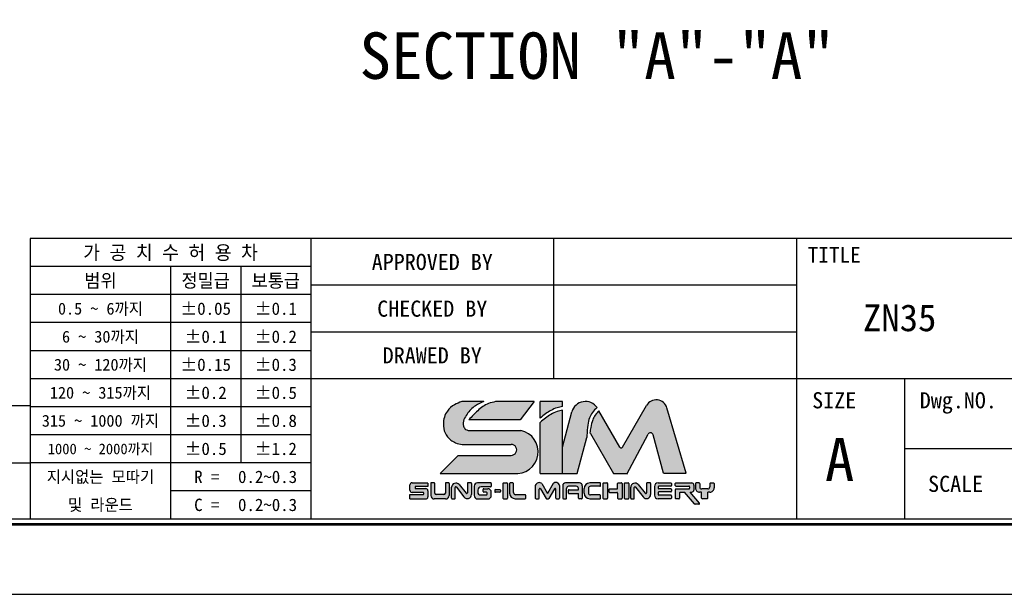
# Model space of a CAD drawing. Header units: millimetres. Extents: x -135 to 5648, y -387 to 3949.
# Tile 2 of 4: x -34 to 24, y -15 to 19. Entities that reach past the tile are written whole.
import ezdxf
from ezdxf.enums import TextEntityAlignment as Align

# ---------------------------------------------------------------- set-up
doc = ezdxf.new("R2010")
doc.units = ezdxf.units.MM
doc.layers.get('0').update_dxf_attribs({"linetype": 'CONTINUOUS'})
doc.layers.add('5', color=7, linetype='CONTINUOUS')
doc.layers.add('7', color=7, linetype='CONTINUOUS')

# ---------------------------------------------------------------- blocks, each defined once
blk = doc.blocks.new('란표제')
h = blk.add_hatch(color=150)
h.dxf.hatch_style = 1
edge = h.paths.add_edge_path()
edge.add_spline(control_points=[(207.254885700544, 16.33602195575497), (207.4122922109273, 16.47608683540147), (207.7174809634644, 16.74765264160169), (208.2523540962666, 17.06731062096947), (208.7774405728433, 17.32249890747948), (209.1543874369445, 17.38665720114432), (209.319017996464, 17.41467816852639)], knot_values=[0, 0, 0, 0, 0.6304310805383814, 1.222315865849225, 1.865724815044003, 2.364625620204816, 2.364625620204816, 2.364625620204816, 2.364625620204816], degree=3, periodic=0)
edge.add_line((209.319017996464, 17.41467816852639), (209.319017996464, 17.8749359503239))
edge.add_line((209.319017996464, 17.8749359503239), (207.254885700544, 17.8749359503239))
edge.add_line((207.254885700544, 17.8749359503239), (207.254885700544, 16.33602195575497))
edge = h.paths.add_edge_path()
edge.add_spline(control_points=[(209.319017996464, 17.09505608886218), (209.1507810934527, 17.05636180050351), (208.7718837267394, 16.96921585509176), (208.2430076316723, 16.7021166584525), (207.7228945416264, 16.35351243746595), (207.413543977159, 16.08416408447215), (207.254885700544, 15.9460219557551)], knot_values=[0, 0, 0, 0, 0.5164407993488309, 1.163110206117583, 1.761888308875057, 2.392319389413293, 2.392319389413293, 2.392319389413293, 2.392319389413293], degree=3, periodic=0)
edge.add_line((207.254885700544, 15.9460219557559), (207.254885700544, 11.2074160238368))
edge.add_line((207.254885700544, 11.2074160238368), (209.319017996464, 11.2074160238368))
edge.add_line((209.319017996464, 11.2074160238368), (209.319017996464, 17.09505608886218))
edge = h.paths.add_edge_path()
edge.add_line((205.4485281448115, 15.20675719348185), (200.5646388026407, 15.20675719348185))
edge.add_spline(control_points=[(200.5646388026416, 15.20675719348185), (200.4849448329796, 15.2311278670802), (200.2902893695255, 15.29065413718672), (200.0764048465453, 15.67955931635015), (200.1444277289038, 16.22277553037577), (200.5626230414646, 16.86702953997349), (201.1445093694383, 17.51252125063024), (201.753622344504, 17.7642963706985), (202.0212897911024, 17.8749359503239)], knot_values=[0, 0, 0, 0, 0.2433595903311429, 0.5944147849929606, 1.213183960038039, 1.789398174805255, 2.88702788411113, 3.747486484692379, 3.747486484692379, 3.747486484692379, 3.747486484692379], degree=3, periodic=0)
edge.add_line((202.021289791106, 17.87493595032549), (199.975920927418, 17.87493595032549))
edge.add_spline(control_points=[(199.975920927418, 17.87493595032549), (199.7520550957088, 17.7906646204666), (199.2509278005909, 17.60202188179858), (198.4944564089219, 16.96557093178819), (198.1991549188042, 15.94031959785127), (198.3773366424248, 14.94330619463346), (198.8409946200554, 14.33840604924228), (199.2605940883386, 14.13379854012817), (199.4124566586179, 14.059746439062)], knot_values=[0, 0, 0, 0, 0.550739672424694, 1.232839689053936, 2.19963066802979, 2.850121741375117, 3.513003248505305, 3.888995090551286, 3.888995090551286, 3.888995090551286, 3.888995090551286], degree=3, periodic=0)
edge.add_arc((200.0158996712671, 15.21120487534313), 1.299999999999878, 242.3423855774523, 270.0000000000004)
edge.add_line((200.0158996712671, 13.91120487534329), (204.5640160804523, 13.91120487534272))
edge.add_arc((204.5640160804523, 13.39961279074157), 0.5115920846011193, 270.18688939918, 90, ccw=False)
edge.add_line((204.565684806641, 12.88802342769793), (199.6526393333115, 12.88802342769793))
edge.add_line((199.6526393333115, 12.88802342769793), (197.9720319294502, 11.2074160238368))
edge.add_line((197.9720319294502, 11.2074160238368), (204.7937810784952, 11.2074160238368))
edge.add_arc((205.0304162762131, 13.2219417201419), 2.028376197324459, 263.3004820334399, 78.10426637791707)
edge = h.paths.add_edge_path(flags=17)
edge.add_spline(control_points=[(203.124493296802, 17.8749359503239), (202.8996633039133, 17.82721986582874), (202.2807588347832, 17.69586862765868), (201.4378743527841, 17.06335641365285), (200.9055243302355, 16.48007066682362), (200.6418784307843, 16.19119889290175)], knot_values=[0, 0, 0, 0, 0.6846043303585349, 1.884555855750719, 3.061918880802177, 3.061918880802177, 3.061918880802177, 3.061918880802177], degree=3, periodic=0)
edge.add_line((200.6418784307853, 16.19119889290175), (205.4077128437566, 16.19119889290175))
edge.add_line((205.4077128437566, 16.19119889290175), (206.7038211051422, 17.8749359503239))
edge.add_line((206.7038211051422, 17.8749359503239), (203.124493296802, 17.8749359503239))
h = blk.add_hatch(color=8)
h.dxf.hatch_style = 1
edge = h.paths.add_edge_path()
edge.add_spline(control_points=[(211.586712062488, 14.73767623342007), (211.5979655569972, 15.05995682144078), (211.6173841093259, 15.61607052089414), (211.7789107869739, 16.3460245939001), (212.0883945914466, 16.90037927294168), (212.3712800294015, 17.17334599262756), (212.5211611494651, 17.31797188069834)], knot_values=[0, 0, 0, 0, 0.7435831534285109, 1.283095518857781, 1.707763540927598, 2.186317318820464, 2.186317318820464, 2.186317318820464, 2.186317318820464], degree=3, periodic=0)
edge.add_arc((211.4478182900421, 16.58453128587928), 1.300000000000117, 34.34572044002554, 164.9999999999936)
edge.add_line((210.1921147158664, 16.92099604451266), (209.319017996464, 13.66255472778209))
edge.add_line((209.319017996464, 13.66255472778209), (209.319017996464, 11.2074160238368))
edge.add_line((209.319017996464, 11.2074160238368), (210.6863499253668, 11.2074160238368))
edge.add_line((210.6863499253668, 11.2074160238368), (211.5798839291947, 14.54213032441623))
edge.add_spline(control_points=[(211.5798839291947, 14.5421303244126), (211.5821599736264, 14.60731229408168), (211.5844360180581, 14.67249426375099), (211.586712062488, 14.73767623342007)], knot_values=[2.186317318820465, 2.186317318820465, 2.186317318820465, 2.186317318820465, 2.336708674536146, 2.336708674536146, 2.336708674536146, 2.336708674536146], degree=3, periodic=0)
edge = h.paths.add_edge_path()
edge.add_arc((217.4733307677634, 14.73094655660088), 0.2599999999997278, 14.999999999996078, 152.0936797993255, ccw=False)
edge.add_line((217.7244714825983, 14.79823950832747), (218.681274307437, 11.22740275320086))
edge.add_line((218.681274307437, 11.22740275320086), (220.7932630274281, 11.22740275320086))
edge.add_line((220.7932630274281, 11.22740275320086), (218.9990320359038, 17.29391512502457))
edge.add_arc((218.0017364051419, 16.99895508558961), 1.040000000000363, 16.47610349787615, 150.0000000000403)
edge.add_line((217.101069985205, 17.51895508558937), (214.8678378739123, 13.65088360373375))
edge.add_arc((214.7552545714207, 13.71588360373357), 0.1299999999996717, 210.0000000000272, 330.0000000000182, ccw=False)
edge.add_line((214.642671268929, 13.65088360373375), (212.6921295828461, 17.02932090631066))
edge.add_spline(control_points=[(212.6921295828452, 17.02932090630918), (212.5742457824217, 16.89979221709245), (212.3414632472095, 16.64401477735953), (212.065290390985, 16.12183659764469), (211.9274507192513, 15.54940397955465), (211.8798952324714, 15.13850761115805), (211.8598466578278, 14.96528077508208)], knot_values=[0, 0, 0, 0, 0.523800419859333, 1.034337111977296, 1.752334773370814, 2.275651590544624, 2.275651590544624, 2.275651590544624, 2.275651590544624], degree=3, periodic=0)
edge.add_arc((211.7973139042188, 14.85130860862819), 0.1300000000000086, 30.0000000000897, 61.24788174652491, ccw=False)
edge.add_line((211.9098972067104, 14.91630860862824), (214.0576988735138, 11.19620699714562))
edge.add_line((214.0576988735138, 11.19620699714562), (215.3070704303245, 11.1962069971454))
edge.add_line((215.3070704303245, 11.1962069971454), (217.243565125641, 14.85263365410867))
h = blk.add_hatch(color=150)
h.dxf.hatch_style = 1
h.paths.add_polyline_path([(196.8398843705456, 9.607704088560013, 0.414213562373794), (196.644884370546, 9.80270408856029), (195.7199446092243, 9.80270408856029, -0.4142135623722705), (195.6549446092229, 9.867704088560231), (195.654944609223, 9.948566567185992, -0.4142135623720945), (195.7199446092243, 10.0135665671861), (196.8398843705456, 10.0135665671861), (196.8398843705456, 10.3463613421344), (195.3763517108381, 10.34636134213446, 0.4142135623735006), (195.1813517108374, 10.15136134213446), (195.1813517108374, 9.651637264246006, 0.4142135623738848), (195.3763517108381, 9.45663726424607), (196.4043549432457, 9.456637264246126, -0.4142135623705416), (196.4693549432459, 9.391637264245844), (196.4693549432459, 9.314484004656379, -0.4142135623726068), (196.4043549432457, 9.249484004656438), (195.1625882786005, 9.249484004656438), (195.1625882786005, 8.845717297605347), (196.644884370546, 8.845717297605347, 0.4142135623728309), (196.8398843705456, 9.04071729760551)])
h.paths.add_polyline_path([(204.2241152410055, 10.26798301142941, 0.4142135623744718), (204.1591152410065, 10.33298301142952), (203.8636730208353, 10.33298301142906, 0.4142135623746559), (203.7986730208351, 10.26798301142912), (203.7986730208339, 8.929340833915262, 0.4142135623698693), (203.8636730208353, 8.864340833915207), (204.1591152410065, 8.864340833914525, 0.4142135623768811), (204.2241152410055, 8.929340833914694)])
h.paths.add_polyline_path([(207.1653805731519, 9.763626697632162, -0.7673269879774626), (207.2866722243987, 9.796126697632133), (207.8058751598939, 8.896840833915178, 0.2679491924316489), (207.8621668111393, 8.864340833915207), (207.9913022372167, 8.864340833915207, 0.2679491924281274), (208.0475938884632, 8.896840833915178), (208.5667968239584, 9.796126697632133, -0.76732698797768), (208.6880884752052, 9.763626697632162), (208.6880884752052, 8.929340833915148, 0.4142135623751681), (208.7530884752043, 8.864340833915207), (208.9903602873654, 8.864340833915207, 0.4142135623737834), (209.0553602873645, 8.929340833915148), (209.0553602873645, 10.10884705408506, 0.5572135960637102), (208.4489020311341, 10.2713470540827), (207.9267345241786, 9.366926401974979), (207.4045670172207, 10.27134705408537, 0.519890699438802), (206.7981087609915, 10.10884705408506), (206.7981087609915, 8.929340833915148, 0.4142135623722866), (206.8631087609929, 8.864340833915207), (207.1003805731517, 8.864340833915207, 0.4142135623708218), (207.1653805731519, 8.929340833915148)])
h = blk.add_hatch(color=251)
h.dxf.hatch_style = 1
h.paths.add_polyline_path([(203.5669230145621, 9.653807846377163, 0.4142135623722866), (203.5019230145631, 9.718807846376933), (203.0985386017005, 9.718807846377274, 0.414213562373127), (203.0335386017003, 9.653807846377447), (203.0335386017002, 9.535083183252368, 0.4142135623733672), (203.0985386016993, 9.470083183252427), (203.5019230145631, 9.470083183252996, 0.4142135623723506), (203.5669230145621, 9.535083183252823)])
h.paths.add_polyline_path([(198.8155383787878, 9.170717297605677), (198.8155383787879, 10.28136134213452, 0.4142135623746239), (198.7505383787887, 10.34636134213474), (198.5312483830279, 10.34636134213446, 0.4142135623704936), (198.4662483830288, 10.28136134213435), (198.4662483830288, 9.374979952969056, -0.4142135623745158), (198.3362483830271, 9.244979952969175), (197.6035467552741, 9.244979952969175, -0.4142135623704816), (197.4735467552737, 9.374979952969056), (197.4735467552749, 10.28136134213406, 0.4142135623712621), (197.4085467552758, 10.34636134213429), (197.173220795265, 10.3463613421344, 0.4142135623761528), (197.1082207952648, 10.28136134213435), (197.1082207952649, 9.170717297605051, 0.4142135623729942), (197.4332207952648, 8.845717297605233), (198.490538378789, 8.845717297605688, 0.4142135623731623)])
h.paths.add_polyline_path([(200.8836941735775, 9.265258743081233), (200.8836941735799, 10.28136134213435, 0.4142135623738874), (200.8186941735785, 10.3463613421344), (200.5662103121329, 10.34636134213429, 0.4142135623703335), (200.5012103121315, 10.28136134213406), (200.5012103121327, 9.419089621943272, -0.7053166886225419), (200.385850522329, 9.377993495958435), (199.7365529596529, 10.17365216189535, 0.7053166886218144), (199.0443942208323, 9.927075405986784), (199.0443942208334, 8.91071729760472, 0.4142135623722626), (199.1093942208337, 8.845717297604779), (199.3056264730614, 8.84571729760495, 0.4142135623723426), (199.3706264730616, 8.910717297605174), (199.3706264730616, 9.904828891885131, -0.7182104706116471), (199.4873633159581, 9.944177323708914), (200.1832731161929, 9.02916815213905, 0.7182104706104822)])
h.paths.add_polyline_path([(202.7217367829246, 9.170717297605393), (202.7217367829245, 9.475145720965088, 0.414213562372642), (202.3967367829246, 9.80014572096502), (202.0179389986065, 9.800145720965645, 0.4142135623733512), (201.9529389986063, 9.735145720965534), (201.9529389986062, 9.538394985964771, 0.4142135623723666), (202.0179389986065, 9.47339498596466), (202.273324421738, 9.473394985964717, -0.4142135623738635), (202.3383244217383, 9.40839498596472), (202.3383244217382, 9.281672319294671, -0.4142135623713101), (202.273324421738, 9.21667231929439), (201.7241999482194, 9.21667231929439, -0.4142135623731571), (201.4641999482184, 9.476672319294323), (201.4641999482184, 9.652153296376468, -0.414213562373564), (201.7891999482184, 9.977153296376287), (202.6567367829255, 9.97715329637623, 0.4142135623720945), (202.7217367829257, 10.04215329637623), (202.7217367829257, 10.2813613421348, 0.4142135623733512), (202.6567367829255, 10.3463613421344), (201.4565649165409, 10.3463613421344, 0.4142135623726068), (201.1315649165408, 10.02136134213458), (201.1315649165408, 9.170717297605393, 0.4142135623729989), (201.4565649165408, 8.845717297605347), (202.3967367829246, 8.845717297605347, 0.4142135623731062)])
h.paths.add_polyline_path([(205.9125890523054, 9.174990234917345, 0.4142135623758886), (205.8475890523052, 9.23999023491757), (204.9759224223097, 9.23999023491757, -0.4142135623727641), (204.7809224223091, 9.434990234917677), (204.7809224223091, 10.26798301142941, 0.4142135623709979), (204.7159224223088, 10.33298301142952), (204.4844112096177, 10.33298301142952, 0.4142135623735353), (204.4194112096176, 10.26798301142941), (204.4194112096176, 9.38434083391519, 0.414213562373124), (204.9394112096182, 8.864340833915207), (205.8475890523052, 8.864340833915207, 0.4142135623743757), (205.9125890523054, 8.929340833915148)])
h.paths.add_polyline_path([(209.694731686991, 9.823725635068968, -0.4142135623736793), (209.8897316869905, 10.01872563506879), (210.5938065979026, 10.0187256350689, -0.4142135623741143), (210.7888065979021, 9.823725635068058), (210.7888065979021, 9.69676070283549), (209.9214226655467, 9.696760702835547, 0.4142135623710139), (209.8564226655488, 9.631760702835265), (209.8564226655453, 9.40577132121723, 0.414213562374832), (209.9214226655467, 9.340771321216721), (210.7888065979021, 9.34077132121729), (210.7888065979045, 8.929340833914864, 0.4142135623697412), (210.8538065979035, 8.864340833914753), (211.0838216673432, 8.86434083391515, 0.4142135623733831), (211.1488216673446, 8.929340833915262), (211.1488216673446, 10.07298301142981, 0.4142135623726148), (210.8888216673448, 10.33298301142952), (209.5973415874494, 10.33298301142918, 0.4142135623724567), (209.337341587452, 10.07298301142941), (209.337341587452, 8.929340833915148, 0.414213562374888), (209.4023415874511, 8.864340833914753), (209.6297316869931, 8.864340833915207, 0.4142135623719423), (209.694731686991, 8.929340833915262)])
h.paths.add_polyline_path([(212.8488973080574, 9.150598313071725, 0.4142135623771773), (212.7838973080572, 9.21559831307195), (211.9150975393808, 9.215598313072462, -0.4142135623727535), (211.7200975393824, 9.410598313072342), (211.7200975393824, 9.825681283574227, -0.4142135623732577), (211.9150975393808, 10.02068128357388), (212.7838973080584, 10.02068128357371, 0.4142135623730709), (212.8488973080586, 10.08568128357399), (212.8488973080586, 10.26798301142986, 0.4142135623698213), (212.7838973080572, 10.33298301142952), (211.8480273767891, 10.33298301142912, 0.414213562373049), (211.3280273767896, 9.812983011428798), (211.3280273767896, 9.384340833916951, 0.4142135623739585), (211.8480273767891, 8.864340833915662), (212.7838973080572, 8.864340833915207, 0.4142135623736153), (212.8488973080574, 8.929340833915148)])
h.paths.add_polyline_path([(213.492579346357, 10.26798301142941, 0.414213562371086), (213.4275793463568, 10.33298301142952), (213.1321371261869, 10.33298301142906, 0.4142135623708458), (213.0671371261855, 10.26798301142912), (213.0671371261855, 8.929340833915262, 0.4142135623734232), (213.1321371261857, 8.864340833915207), (213.4275793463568, 8.864340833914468, 0.4142135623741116), (213.492579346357, 8.929340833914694)])
h.paths.add_polyline_path([(214.8456035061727, 10.26798301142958, 0.4142135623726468), (214.7806035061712, 10.33298301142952), (214.4851612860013, 10.33298301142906, 0.4142135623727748), (214.4201612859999, 10.26798301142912), (214.4201612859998, 9.839948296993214, -0.4142135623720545), (214.3551612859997, 9.774948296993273), (213.676330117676, 9.774948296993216, 0.4142135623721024), (213.6113301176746, 9.709948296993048), (213.6113301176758, 9.520356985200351, 0.4142135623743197), (213.676330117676, 9.455356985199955), (214.3551612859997, 9.45535698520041, -0.4142135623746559), (214.4201612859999, 9.390356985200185), (214.4201612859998, 8.929340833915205, 0.4142135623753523), (214.4851612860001, 8.864340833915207), (214.7806035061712, 8.864340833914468, 0.4142135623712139), (214.8456035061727, 8.929340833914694)])
h.paths.add_polyline_path([(215.4624624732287, 10.26798301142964, 0.4142135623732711), (215.3974624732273, 10.33298301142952), (215.1020202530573, 10.33298301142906, 0.4142135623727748), (215.0370202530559, 10.26798301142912), (215.0370202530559, 8.929340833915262, 0.4142135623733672), (215.1020202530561, 8.864340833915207), (215.3974624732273, 8.864340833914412, 0.4142135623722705), (215.4624624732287, 8.929340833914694)])
h.paths.add_polyline_path([(216.339469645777, 10.17365216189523, 0.7053166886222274), (215.6473109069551, 9.927075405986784), (215.6473109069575, 8.91071729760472, 0.4142135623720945), (215.7123109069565, 8.845717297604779), (215.9085431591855, 8.84571729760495, 0.4142135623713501), (215.9735431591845, 8.910717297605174), (215.9735431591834, 9.904828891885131, -0.7182104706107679), (216.0902800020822, 9.944177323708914), (216.7861898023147, 9.02916815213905, 0.7182104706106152), (217.4866108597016, 9.265258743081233), (217.4866108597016, 10.28136134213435, 0.4142135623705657), (217.4216108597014, 10.3463613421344), (217.1691269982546, 10.34636134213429, 0.4142135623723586), (217.1041269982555, 10.28136134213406), (217.1041269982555, 9.419089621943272, -0.7053166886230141), (216.9887672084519, 9.377993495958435)])
h.paths.add_polyline_path([(219.420415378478, 10.26798301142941, 0.4142135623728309), (219.3554153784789, 10.33298301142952), (218.1709172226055, 10.33298301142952, 0.4142135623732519), (217.8459172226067, 10.00798301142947), (217.8459172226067, 9.189340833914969, 0.4142135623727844), (218.1709172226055, 8.864340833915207), (219.3554153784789, 8.864340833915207, 0.4142135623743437), (219.420415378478, 8.929340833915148), (219.420415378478, 9.143462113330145, 0.4142135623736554), (219.3554153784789, 9.208462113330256), (218.2404718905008, 9.208462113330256, -0.4142135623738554), (218.1754718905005, 9.273462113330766), (218.1754718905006, 9.438182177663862, -0.414213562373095), (218.240471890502, 9.503182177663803), (219.3554153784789, 9.50318217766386, 0.4142135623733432), (219.420415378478, 9.568182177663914), (219.420415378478, 9.728365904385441, 0.4142135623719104), (219.3554153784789, 9.793365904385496), (218.240471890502, 9.793365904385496, -0.4142135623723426), (218.1754718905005, 9.858365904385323), (218.1754718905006, 9.955071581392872, -0.4142135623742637), (218.2404718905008, 10.02007158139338), (219.3554153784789, 10.02007158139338, 0.4142135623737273), (219.420415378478, 10.08507158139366)])
h.paths.add_polyline_path([(221.4898233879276, 10.13798301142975, 0.41421356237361), (221.2948233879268, 10.3329830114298), (219.8352710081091, 10.33298301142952, 0.4142135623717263), (219.7702710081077, 10.26798301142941), (219.7702710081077, 10.10677544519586, 0.4142135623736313), (219.8352710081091, 10.04177544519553), (221.0336939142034, 10.0417754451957, -0.4142135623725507), (221.0986939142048, 9.976775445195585), (221.0986939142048, 9.837352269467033, -0.4142135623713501), (221.0336939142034, 9.772352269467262), (219.8352710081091, 9.772352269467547, 0.4142135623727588), (219.7702710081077, 9.707352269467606), (219.7702710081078, 8.929340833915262, 0.4142135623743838), (219.8352710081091, 8.864340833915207), (220.0926108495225, 8.864340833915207, 0.4142135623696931), (220.1576108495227, 8.929340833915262), (220.1576108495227, 9.414242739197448, -0.4142135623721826), (220.2226108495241, 9.479242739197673), (220.6306965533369, 9.479242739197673), (221.5531320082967, 8.379926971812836, 0.221694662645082), (221.6029248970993, 8.356708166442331), (221.9552971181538, 8.35670816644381, 0.6370702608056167), (222.0050900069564, 8.46348936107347), (221.1527717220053, 9.479242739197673), (221.2948233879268, 9.479242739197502, 0.414213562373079), (221.4898233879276, 9.674242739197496)])
h.paths.add_polyline_path([(223.366210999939, 9.869242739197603), (223.366210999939, 10.26798301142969, 0.4142135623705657), (223.3012109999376, 10.33298301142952), (223.0343925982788, 10.33298301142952, 0.414213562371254), (222.9693925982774, 10.26798301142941), (222.9693925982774, 9.96735226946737, -0.4142135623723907), (222.7743925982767, 9.772352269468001), (222.2290342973, 9.772352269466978, -0.4142135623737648), (222.034034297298, 9.967352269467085), (222.034034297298, 10.26798301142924, 0.4142135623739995), (221.969034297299, 10.33298301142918), (221.7022158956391, 10.33298301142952, 0.4142135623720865), (221.63721589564, 10.26798301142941), (221.63721589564, 9.869242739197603, 0.4142135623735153), (222.0272158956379, 9.479242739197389), (222.9762109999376, 9.479242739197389, 0.4142135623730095)])
h.paths.add_polyline_path([(222.7748939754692, 9.479242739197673), (222.2133923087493, 9.479242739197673), (222.2133923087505, 8.929340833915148, 0.4142135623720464), (222.2783923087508, 8.864340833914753), (222.7098939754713, 8.864340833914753, 0.4142135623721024), (222.7748939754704, 8.929340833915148)])
for p, q in [((202.0212897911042, 17.87493595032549), (199.975920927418, 17.87493595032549)), ((206.7038211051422, 17.8749359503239), (203.124493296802, 17.8749359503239)), ((206.7038211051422, 17.8749359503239), (205.4077128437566, 16.19119889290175)), ((209.319017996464, 17.8749359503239), (207.254885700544, 17.8749359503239)), ((207.254885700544, 16.33602195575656), (207.254885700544, 17.8749359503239)), ((209.319017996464, 17.41467816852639), (209.319017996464, 17.8749359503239)), ((214.8678378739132, 13.65088360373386), (217.101069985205, 17.51895508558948)), ((209.319017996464, 11.2074160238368), (209.319017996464, 17.09505608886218)), ((209.319017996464, 13.66255472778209), (210.1921147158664, 16.92099604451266)), ((214.6426712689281, 13.65088360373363), (212.692129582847, 17.02932090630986)), ((220.7932630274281, 11.22740275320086), (218.9990320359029, 17.29391512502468)), ((205.4077128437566, 16.19119889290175), (200.6418784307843, 16.19119889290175)), ((207.254885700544, 11.2074160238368), (207.254885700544, 15.94602195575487)), ((200.5646388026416, 15.20675719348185), (205.4485281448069, 15.20675719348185)), ((211.9098972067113, 14.91630860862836), (214.0576988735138, 11.19620699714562)), ((215.2814177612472, 11.14777045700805), (217.2435651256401, 14.8526336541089)), ((218.681274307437, 11.22740275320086), (217.7244714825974, 14.79823950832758)), ((200.0158996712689, 13.91120487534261), (204.5640160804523, 13.91120487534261)), ((210.6863499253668, 11.2074160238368), (211.5798839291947, 14.54213032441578)), ((199.6526393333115, 12.88802342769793), (197.9720319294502, 11.20741602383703)), ((199.6526393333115, 12.88802342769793), (204.5623473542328, 12.88802342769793)), ((197.9720319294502, 11.2074160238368), (204.7937810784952, 11.2074160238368)), ((207.254885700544, 11.2074160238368), (209.319017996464, 11.2074160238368)), ((209.319017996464, 11.2074160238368), (210.6863499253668, 11.2074160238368)), ((214.0576988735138, 11.19620699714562), (215.2814177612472, 11.1962069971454)), ((218.681274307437, 11.22740275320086), (220.7932630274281, 11.22740275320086)), ((195.1813517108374, 9.651637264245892), (195.1813517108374, 10.15136134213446)), ((195.3763517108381, 10.3463613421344), (196.8398843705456, 10.3463613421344)), ((196.8398843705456, 10.32175464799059), (196.8398843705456, 10.0135665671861)), ((197.1082207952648, 10.28136134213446), (197.1082207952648, 9.170717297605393)), ((197.4085467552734, 10.3463613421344), (197.173220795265, 10.3463613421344)), ((197.4735467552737, 9.37497995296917), (197.4735467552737, 10.28136134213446)), ((198.4662483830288, 10.28136134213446), (198.4662483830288, 9.37497995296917)), ((198.7505383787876, 10.3463613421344), (198.5312483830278, 10.3463613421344)), ((198.8155383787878, 10.28136134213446), (198.8155383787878, 9.170717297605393)), ((199.7365529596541, 10.17365216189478), (200.3858505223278, 9.377993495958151)), ((200.5012103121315, 10.28136134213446), (200.5012103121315, 9.419089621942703)), ((200.8186941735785, 10.3463613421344), (200.5662103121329, 10.3463613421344)), ((200.8836941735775, 10.28136134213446), (200.8836941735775, 9.265258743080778)), ((202.6567367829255, 10.3463613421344), (201.4565649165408, 10.3463613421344)), ((202.7217367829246, 10.28136134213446), (202.7217367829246, 10.04215329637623)), ((202.7217367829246, 10.28136134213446), (202.7217367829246, 10.04215329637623)), ((203.7986730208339, 10.26798301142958), (203.7986730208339, 8.929340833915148)), ((203.8636730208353, 10.33298301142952), (204.1591152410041, 10.33298301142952)), ((204.2241152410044, 10.26798301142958), (204.2241152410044, 8.929340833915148)), ((204.4194112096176, 10.26798301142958), (204.4194112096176, 9.38434083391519)), ((204.7159224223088, 10.33298301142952), (204.4844112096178, 10.33298301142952)), ((204.7809224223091, 9.434990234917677), (204.7809224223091, 10.26798301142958)), ((206.7981087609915, 10.10884705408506), (206.7981087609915, 8.929340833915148)), ((207.4045670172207, 10.27134705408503), (207.9267345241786, 9.366926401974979)), ((208.4489020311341, 10.27134705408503), (207.9267345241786, 9.366926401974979)), ((209.0553602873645, 10.10884705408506), (209.0553602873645, 8.929340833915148)), ((209.3373415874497, 10.07298301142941), (209.3373415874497, 8.929340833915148)), ((210.8888216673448, 10.33298301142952), (209.5973415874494, 10.33298301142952)), ((211.1488216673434, 10.07298301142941), (211.1488216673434, 8.929340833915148)), ((212.7838973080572, 10.33298301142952), (211.8480273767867, 10.33298301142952)), ((212.8488973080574, 10.08568128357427), (212.8488973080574, 10.26798301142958)), ((213.0671371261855, 10.26798301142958), (213.0671371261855, 8.929340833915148)), ((213.1321371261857, 10.33298301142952), (213.4275793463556, 10.33298301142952)), ((213.492579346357, 10.26798301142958), (213.492579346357, 8.929340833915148)), ((214.4201612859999, 9.839948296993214), (214.4201612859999, 10.26798301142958)), ((214.4851612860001, 10.33298301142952), (214.7806035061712, 10.33298301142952)), ((214.8456035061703, 10.26798301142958), (214.8456035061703, 8.929340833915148)), ((215.0370202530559, 10.26798301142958), (215.0370202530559, 8.929340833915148)), ((215.1020202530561, 10.33298301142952), (215.3974624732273, 10.33298301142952)), ((215.4624624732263, 10.26798301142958), (215.4624624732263, 8.929340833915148)), ((216.339469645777, 10.17365216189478), (216.9887672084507, 9.377993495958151)), ((217.1041269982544, 10.28136134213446), (217.1041269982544, 9.419089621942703)), ((217.4216108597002, 10.3463613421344), (217.1691269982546, 10.3463613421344)), ((217.4866108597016, 10.28136134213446), (217.4866108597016, 9.265258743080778)), ((218.1709172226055, 10.33298301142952), (219.3554153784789, 10.33298301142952)), ((219.420415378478, 10.26798301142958), (219.420415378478, 10.08507158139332)), ((219.7702710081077, 10.10677544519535), (219.7702710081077, 10.26798301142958)), ((219.835271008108, 10.33298301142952), (221.2948233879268, 10.33298301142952)), ((219.835271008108, 10.04177544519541), (221.0336939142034, 10.04177544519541)), ((221.4898233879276, 10.13798301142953), (221.4898233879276, 9.67424273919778)), ((221.63721589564, 10.26798301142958), (221.63721589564, 9.869242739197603)), ((221.969034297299, 10.33298301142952), (221.7022158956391, 10.33298301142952)), ((222.034034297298, 10.26798301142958), (222.034034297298, 9.967352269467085)), ((222.9693925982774, 10.26798301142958), (222.9693925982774, 9.967352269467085)), ((223.0343925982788, 10.33298301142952), (223.3012109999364, 10.33298301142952)), ((223.3662109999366, 10.26798301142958), (223.3662109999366, 9.869242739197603)), ((195.1625882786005, 8.845717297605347), (195.1625882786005, 9.249484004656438)), ((195.1625882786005, 9.249484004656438), (196.4043549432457, 9.249484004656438)), ((196.4043549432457, 9.45663726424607), (195.3763517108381, 9.45663726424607)), ((195.6549446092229, 9.948566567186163), (195.6549446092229, 9.867704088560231)), ((196.8398843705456, 10.0135665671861), (195.7199446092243, 10.0135665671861)), ((195.7199446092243, 9.80270408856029), (196.644884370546, 9.80270408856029)), ((196.4693549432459, 9.314484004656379), (196.4693549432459, 9.391637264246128)), ((196.8398843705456, 9.607704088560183), (196.8398843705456, 9.04071729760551)), ((198.3362483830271, 9.244979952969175), (197.6035467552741, 9.244979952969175)), ((199.0443942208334, 8.910717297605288), (199.0443942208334, 9.92707540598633)), ((199.3706264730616, 8.910717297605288), (199.3706264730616, 9.904828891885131)), ((199.4873633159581, 9.944177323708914), (200.1832731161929, 9.029168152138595)), ((201.1315649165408, 10.02136134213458), (201.1315649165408, 9.170717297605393)), ((201.4641999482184, 9.652153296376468), (201.4641999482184, 9.476672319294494)), ((201.7241999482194, 9.21667231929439), (202.273324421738, 9.21667231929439)), ((202.6567367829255, 9.977153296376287), (201.7891999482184, 9.977153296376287)), ((201.9529389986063, 9.538394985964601), (201.9529389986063, 9.735145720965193)), ((202.0179389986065, 9.800145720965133), (202.3967367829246, 9.800145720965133)), ((202.273324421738, 9.47339498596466), (202.0179389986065, 9.47339498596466)), ((202.3383244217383, 9.28167231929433), (202.3383244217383, 9.40839498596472)), ((202.7217367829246, 9.170717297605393), (202.7217367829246, 9.475145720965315)), ((203.0335386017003, 9.653807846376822), (203.0335386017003, 9.535083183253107)), ((203.0985386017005, 9.718807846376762), (203.5019230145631, 9.718807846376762)), ((203.5019230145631, 9.470083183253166), (203.0985386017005, 9.470083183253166)), ((203.5669230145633, 9.653807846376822), (203.5669230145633, 9.535083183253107)), ((205.8475890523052, 9.23999023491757), (204.9759224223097, 9.23999023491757)), ((205.9125890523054, 8.929340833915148), (205.9125890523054, 9.17499023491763)), ((207.1653805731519, 8.929340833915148), (207.1653805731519, 9.763626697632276)), ((207.2866722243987, 9.796126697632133), (207.8058751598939, 8.896840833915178)), ((208.5667968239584, 9.796126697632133), (208.0475938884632, 8.896840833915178)), ((208.6880884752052, 8.929340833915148), (208.6880884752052, 9.763626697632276)), ((209.694731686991, 8.929340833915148), (209.694731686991, 9.823725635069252)), ((209.8564226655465, 9.63176070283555), (209.8564226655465, 9.40577132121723)), ((210.5938065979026, 10.01872563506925), (209.8897316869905, 10.01872563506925)), ((209.9214226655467, 9.69676070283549), (210.7888065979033, 9.69676070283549)), ((209.9214226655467, 9.34077132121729), (210.7888065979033, 9.34077132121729)), ((210.7888065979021, 9.69676070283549), (210.7888065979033, 9.823725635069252)), ((210.7888065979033, 8.929340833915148), (210.7888065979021, 9.34077132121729)), ((211.3280273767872, 9.38434083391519), (211.3280273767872, 9.812983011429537)), ((211.7200975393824, 9.82568128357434), (211.7200975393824, 9.410598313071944)), ((212.7838973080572, 10.02068128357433), (211.9150975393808, 10.02068128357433)), ((212.783897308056, 9.21559831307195), (211.9150975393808, 9.21559831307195)), ((212.8488973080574, 8.929340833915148), (212.8488973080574, 9.15059831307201)), ((213.6113301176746, 9.709948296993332), (213.6113301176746, 9.520356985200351)), ((213.676330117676, 9.774948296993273), (214.3551612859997, 9.774948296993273)), ((213.676330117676, 9.45535698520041), (214.3551612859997, 9.45535698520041)), ((214.4201612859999, 9.39035698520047), (214.4201612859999, 8.929340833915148)), ((215.6473109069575, 8.910717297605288), (215.6473109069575, 9.92707540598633)), ((215.9735431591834, 8.910717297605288), (215.9735431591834, 9.904828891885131)), ((216.0902800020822, 9.944177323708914), (216.7861898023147, 9.029168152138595)), ((217.8459172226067, 10.00798301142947), (217.8459172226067, 9.189340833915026)), ((218.1754718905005, 9.955071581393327), (218.1754718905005, 9.858365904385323)), ((218.1754718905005, 9.438182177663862), (218.1754718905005, 9.273462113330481)), ((219.3554153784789, 10.02007158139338), (218.2404718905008, 10.02007158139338)), ((219.3554153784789, 9.793365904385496), (218.240471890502, 9.793365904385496)), ((219.3554153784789, 9.503182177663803), (218.240471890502, 9.503182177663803)), ((219.3554153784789, 9.208462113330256), (218.2404718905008, 9.208462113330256)), ((219.420415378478, 9.728365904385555), (219.420415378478, 9.568182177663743)), ((219.420415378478, 9.143462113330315), (219.420415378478, 8.929340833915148)), ((219.7702710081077, 9.707352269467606), (219.7702710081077, 8.929340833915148)), ((219.835271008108, 9.772352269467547), (221.0336939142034, 9.772352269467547)), ((220.1576108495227, 9.414242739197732), (220.1576108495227, 8.929340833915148)), ((220.2226108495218, 9.479242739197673), (220.6306965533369, 9.479242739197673)), ((221.5531320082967, 8.379926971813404), (220.6306965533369, 9.479242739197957)), ((221.0986939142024, 9.976775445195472), (221.0986939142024, 9.837352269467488)), ((221.1527717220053, 9.479242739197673), (221.2948233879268, 9.479242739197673)), ((222.0050900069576, 8.463489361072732), (221.1527717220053, 9.479242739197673)), ((222.2133923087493, 9.479242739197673), (222.0272158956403, 9.479242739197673)), ((222.2133923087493, 8.929340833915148), (222.2133923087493, 9.479242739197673)), ((222.7743925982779, 9.772352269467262), (222.2290342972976, 9.772352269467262)), ((222.9762109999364, 9.479242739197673), (222.7748939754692, 9.479242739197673)), ((222.7748939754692, 8.929340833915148), (222.7748939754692, 9.479242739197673)), ((195.1625882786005, 8.845717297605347), (196.644884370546, 8.845717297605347)), ((198.490538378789, 8.845717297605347), (197.4332207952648, 8.845717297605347)), ((199.1093942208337, 8.845717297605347), (199.3056264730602, 8.845717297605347)), ((201.4565649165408, 8.845717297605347), (202.3967367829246, 8.845717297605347)), ((203.8636730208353, 8.864340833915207), (204.1591152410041, 8.864340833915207)), ((204.9394112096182, 8.864340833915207), (205.8475890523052, 8.864340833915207)), ((206.8631087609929, 8.864340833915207), (207.1003805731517, 8.864340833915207)), ((207.8621668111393, 8.864340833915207), (207.9913022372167, 8.864340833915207)), ((208.7530884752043, 8.864340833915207), (208.9903602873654, 8.864340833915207)), ((209.4023415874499, 8.864340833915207), (209.6297316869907, 8.864340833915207)), ((211.0838216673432, 8.864340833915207), (210.8538065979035, 8.864340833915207)), ((211.8480273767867, 8.864340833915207), (212.783897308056, 8.864340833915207)), ((213.1321371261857, 8.864340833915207), (213.4275793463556, 8.864340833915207)), ((214.4851612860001, 8.864340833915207), (214.7806035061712, 8.864340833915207)), ((215.1020202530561, 8.864340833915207), (215.3974624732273, 8.864340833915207)), ((215.7123109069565, 8.845717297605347), (215.9085431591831, 8.845717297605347)), ((219.3554153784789, 8.864340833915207), (218.1709172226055, 8.864340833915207)), ((220.0926108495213, 8.864340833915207), (219.835271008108, 8.864340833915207)), ((221.9552971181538, 8.356708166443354), (221.6029248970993, 8.356708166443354)), ((222.709893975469, 8.864340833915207), (222.2783923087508, 8.864340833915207))]:
    blk.add_line(p, q)
for centre, radius, start, end in [((211.4478182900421, 16.58453128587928), 1.3, 34.34572044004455, 165.0000000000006), ((218.0017364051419, 16.99895508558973), 1.04, 16.47610349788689, 149.9999999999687), ((205.0304162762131, 13.2219417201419), 2.028376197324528, 263.3004820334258, 78.10426637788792), ((211.7973139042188, 14.8513086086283), 0.13, 30.00000000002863, 61.24788175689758), ((217.4733307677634, 14.73094655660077), 0.26, 14.99999999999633, 152.0936797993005), ((200.0158996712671, 15.21120487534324), 1.3, 242.342385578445, 270), ((204.5640160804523, 13.39961279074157), 0.5115920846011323, 269.813110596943, 90), ((214.7552545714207, 13.71588360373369), 0.13, 210.0000000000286, 329.9999999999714), ((195.3763517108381, 10.15136134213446), 0.195, 90, 180), ((197.173220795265, 10.28136134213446), 0.065, 90, 180), ((197.4085467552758, 10.28136134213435), 0.065, 0, 90.00000000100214), ((198.5312483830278, 10.28136134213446), 0.065, 90, 180), ((198.7505383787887, 10.2813613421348), 0.065, 0, 90.00000000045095), ((199.4343942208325, 9.927075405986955), 0.39, 39.21617813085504, 180), ((200.5662103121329, 10.28136134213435), 0.065, 90.00000000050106, 180), ((200.8186941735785, 10.28136134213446), 0.065, 0, 90.00000000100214), ((201.4565649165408, 10.02136134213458), 0.325, 90, 180), ((202.6567367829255, 10.28136134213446), 0.065, 0, 90.00000000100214), ((202.6567367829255, 10.04215329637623), 0.065, 269.9999999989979, 0), ((203.8636730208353, 10.26798301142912), 0.065, 90.00000000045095, 180), ((204.1591152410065, 10.26798301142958), 0.065, 0, 90.00000000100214), ((204.4844112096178, 10.26798301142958), 0.065, 90, 180), ((204.7159224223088, 10.26798301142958), 0.065, 0, 90), ((207.1583587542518, 9.977292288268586), 0.3835188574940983, 50.06099622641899, 159.9390037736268), ((208.7018605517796, 10.0024845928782), 0.3691544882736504, 16.74570727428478, 133.2542927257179), ((209.5973415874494, 10.0729830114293), 0.26, 90.00000000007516, 180), ((210.8888216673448, 10.07298301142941), 0.26, 0, 90.00000000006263), ((211.8480273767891, 9.812983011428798), 0.52, 90.00000000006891, 180), ((212.7838973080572, 10.26798301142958), 0.065, 0, 90.00000000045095), ((212.7838973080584, 10.08568128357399), 0.065, 269.9999999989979, 0), ((213.1321371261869, 10.26798301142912), 0.065, 90.00000000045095, 180), ((213.4275793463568, 10.26798301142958), 0.065, 0, 90.00000000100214), ((214.4851612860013, 10.26798301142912), 0.065, 90.00000000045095, 180), ((214.7806035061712, 10.26798301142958), 0.065, 0, 90.00000000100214), ((215.1020202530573, 10.26798301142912), 0.065, 90.00000000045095, 180), ((215.3974624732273, 10.26798301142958), 0.065, 0, 90.00000000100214), ((216.0373109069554, 9.927075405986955), 0.39, 39.21617813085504, 180), ((217.1691269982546, 10.28136134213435), 0.065, 90.00000000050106, 180), ((217.4216108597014, 10.28136134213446), 0.065, 0, 90.00000000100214), ((218.1709172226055, 10.00798301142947), 0.325, 90, 180), ((219.3554153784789, 10.26798301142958), 0.065, 0, 90), ((219.3554153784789, 10.08507158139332), 0.065, 270, 0), ((219.8352710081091, 10.26798301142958), 0.065, 90.00000000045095, 180), ((219.8352710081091, 10.10677544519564), 0.065, 180, 269.9999999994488), ((221.0336939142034, 9.976775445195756), 0.065, 0, 90.00000000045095), ((221.2948233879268, 10.1379830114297), 0.195, 0, 90), ((221.7022158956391, 10.26798301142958), 0.065, 90, 180), ((221.969034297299, 10.26798301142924), 0.065, 0, 90.00000000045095), ((223.0343925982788, 10.26798301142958), 0.065, 90.00000000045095, 180), ((223.3012109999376, 10.26798301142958), 0.065, 0, 90.00000000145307), ((195.3763517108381, 9.651637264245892), 0.195, 180, 270), ((195.7199446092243, 9.948566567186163), 0.065, 90, 180), ((195.7199446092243, 9.867704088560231), 0.065, 180, 270), ((196.4043549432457, 9.391637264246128), 0.065, 0, 90), ((196.4043549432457, 9.314484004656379), 0.065, 270, 0), ((196.644884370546, 9.607704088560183), 0.195, 0, 90), ((197.4332207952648, 9.170717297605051), 0.325, 180, 269.9999999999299), ((197.6035467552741, 9.37497995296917), 0.13, 180, 270), ((198.3362483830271, 9.37497995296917), 0.13, 270, 0), ((198.490538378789, 9.170717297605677), 0.325, 270.0000000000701, 0), ((199.4356264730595, 9.904828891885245), 0.065, 37.25478689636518, 180), ((200.4936941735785, 9.265258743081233), 0.39, 217.2547868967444, 0), ((200.4362103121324, 9.419089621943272), 0.065, 219.2161781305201, 0), ((201.4565649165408, 9.170717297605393), 0.325, 180, 269.9999999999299), ((201.7891999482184, 9.652153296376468), 0.325, 90, 180), ((201.7241999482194, 9.476672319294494), 0.26, 180, 270), ((202.0179389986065, 9.735145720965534), 0.065, 90, 180), ((202.0179389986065, 9.538394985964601), 0.065, 180, 270), ((202.273324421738, 9.40839498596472), 0.065, 0, 90), ((202.273324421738, 9.28167231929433), 0.065, 270, 0), ((202.3967367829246, 9.475145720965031), 0.325, 0, 90), ((202.3967367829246, 9.170717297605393), 0.325, 270, 0), ((203.0985386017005, 9.653807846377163), 0.065, 90, 180), ((203.0985386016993, 9.535083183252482), 0.065, 180, 270.000000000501), ((203.5019230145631, 9.653807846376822), 0.065, 0, 90), ((203.5019230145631, 9.535083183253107), 0.065, 270, 0), ((204.9394112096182, 9.38434083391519), 0.52, 180, 270), ((204.9759224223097, 9.434990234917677), 0.195, 180, 270), ((205.8475890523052, 9.17499023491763), 0.065, 0, 90), ((207.2303805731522, 9.763626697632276), 0.065, 30.00000000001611, 180), ((208.6230884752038, 9.763626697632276), 0.065, 0, 149.9999999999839), ((209.8897316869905, 9.823725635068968), 0.195, 90, 180), ((209.9214226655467, 9.63176070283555), 0.065, 90.00000000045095, 180), ((209.9214226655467, 9.405771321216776), 0.065, 180, 270.000000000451), ((210.5938065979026, 9.823725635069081), 0.195, 0, 89.99999999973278), ((211.8480273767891, 9.384340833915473), 0.52, 180, 269.9999999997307), ((211.9150975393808, 9.825681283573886), 0.195, 90, 180), ((211.9150975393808, 9.410598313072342), 0.195, 180, 270.0000000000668), ((212.7838973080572, 9.150598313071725), 0.065, 0, 90.00000000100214), ((213.676330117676, 9.709948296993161), 0.065, 90, 180), ((213.676330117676, 9.520356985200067), 0.065, 180, 269.9999999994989), ((214.3551612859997, 9.839948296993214), 0.065, 270, 0), ((214.3551612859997, 9.39035698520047), 0.065, 0, 90), ((216.0385431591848, 9.904828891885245), 0.065, 37.25478689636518, 180), ((217.0966108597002, 9.265258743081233), 0.39, 217.2547868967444, 0), ((217.0391269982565, 9.419089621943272), 0.065, 219.2161781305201, 0), ((218.1709172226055, 9.189340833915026), 0.325, 180, 270), ((218.2404718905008, 9.95507158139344), 0.065, 90, 180), ((218.240471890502, 9.858365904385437), 0.065, 180, 270), ((218.240471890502, 9.438182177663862), 0.065, 90, 180), ((218.2404718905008, 9.273462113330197), 0.065, 180, 270), ((219.3554153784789, 9.728365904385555), 0.065, 0, 90), ((219.3554153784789, 9.568182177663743), 0.065, 270, 0), ((219.3554153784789, 9.143462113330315), 0.065, 0, 90), ((219.8352710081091, 9.707352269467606), 0.065, 90.00000000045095, 180), ((220.2226108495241, 9.414242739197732), 0.065, 90.00000000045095, 180), ((221.0336939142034, 9.837352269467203), 0.065, 269.9999999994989, 0), ((221.2948233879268, 9.674242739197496), 0.195, 270, 0), ((222.0272158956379, 9.869242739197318), 0.39, 180, 270.0000000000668), ((222.2290342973, 9.967352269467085), 0.195, 180, 269.9999999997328), ((222.7743925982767, 9.967352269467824), 0.195, 270.0000000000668, 0), ((222.9762109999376, 9.869242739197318), 0.39, 269.999999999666, 0), ((196.644884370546, 9.04071729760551), 0.195, 270, 0), ((199.1093942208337, 8.91071729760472), 0.065, 180, 270), ((199.3056264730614, 8.910717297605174), 0.065, 269.9999999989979, 0), ((203.8636730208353, 8.929340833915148), 0.065, 180, 270), ((204.1591152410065, 8.929340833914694), 0.065, 269.9999999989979, 0), ((205.8475890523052, 8.929340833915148), 0.065, 270, 0), ((206.8631087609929, 8.929340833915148), 0.065, 180, 270), ((207.1003805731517, 8.929340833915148), 0.065, 270, 0), ((207.8621668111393, 8.929340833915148), 0.065, 210.0000000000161, 270), ((207.9913022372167, 8.929340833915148), 0.065, 270, 329.9999999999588), ((208.7530884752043, 8.929340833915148), 0.065, 180, 270), ((208.9903602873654, 8.929340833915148), 0.065, 270, 0), ((209.4023415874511, 8.929340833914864), 0.065, 180, 269.9999999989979), ((209.6297316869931, 8.929340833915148), 0.065, 269.9999999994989, 0), ((210.8538065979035, 8.929340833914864), 0.065, 180, 269.9999999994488), ((211.0838216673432, 8.929340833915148), 0.065, 269.9999999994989, 0), ((212.7838973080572, 8.929340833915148), 0.065, 269.9999999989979, 0), ((213.1321371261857, 8.929340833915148), 0.065, 180, 270), ((213.4275793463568, 8.929340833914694), 0.065, 269.9999999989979, 0), ((214.4851612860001, 8.929340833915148), 0.065, 180, 270), ((214.7806035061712, 8.929340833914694), 0.065, 269.9999999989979, 0), ((215.1020202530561, 8.929340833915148), 0.065, 180, 270), ((215.3974624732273, 8.929340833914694), 0.065, 269.9999999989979, 0), ((215.7123109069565, 8.91071729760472), 0.065, 180, 270), ((215.9085431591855, 8.910717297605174), 0.065, 269.9999999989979, 0), ((219.3554153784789, 8.929340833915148), 0.065, 270, 0), ((219.8352710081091, 8.929340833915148), 0.065, 180, 269.9999999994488), ((220.0926108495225, 8.929340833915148), 0.065, 269.9999999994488, 0), ((221.6029248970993, 8.421708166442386), 0.065, 219.9999999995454, 270), ((221.9552971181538, 8.42170816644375), 0.065, 270.0000000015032, 39.99999999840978), ((222.2783923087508, 8.929340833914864), 0.065, 180, 269.9999999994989), ((222.7098939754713, 8.929340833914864), 0.065, 269.9999999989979, 0)]:
    blk.add_arc(centre, radius, start, end)
for points, knots in [([(199.975920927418, 17.87493595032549), (199.7520550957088, 17.7906646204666), (199.2509278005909, 17.60202188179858), (198.4944564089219, 16.96557093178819), (198.1991549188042, 15.94031959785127), (198.3773366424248, 14.94330619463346), (198.8409946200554, 14.33840604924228), (199.2605940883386, 14.13379854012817), (199.4124566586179, 14.059746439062)], [0, 0, 0, 0, 0.550739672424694, 1.232839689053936, 2.19963066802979, 2.850121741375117, 3.513003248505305, 3.888995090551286, 3.888995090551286, 3.888995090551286, 3.888995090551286]), ([(212.5211611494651, 17.31797188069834), (212.3712800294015, 17.17334599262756), (212.0883945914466, 16.90037927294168), (211.7789107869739, 16.3460245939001), (211.6173841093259, 15.61607052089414), (211.5979655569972, 15.05995682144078), (211.586712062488, 14.73767623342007), (211.5844360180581, 14.67249426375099), (211.5821599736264, 14.60731229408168), (211.5798839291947, 14.5421303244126)], [0, 0, 0, 0, 0.4785537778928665, 0.9032217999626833, 1.442734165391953, 2.186317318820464, 2.186317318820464, 2.186317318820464, 2.336708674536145, 2.336708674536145, 2.336708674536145, 2.336708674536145])]:
    blk.add_open_spline(points, degree=3, knots=knots)
for points in [[(202.0212897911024, 17.8749359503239), (201.2490932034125, 17.49532900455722), (200.4768731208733, 16.71528597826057), (200.190647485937, 16.21518828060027), (200.1515971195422, 15.59765256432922), (200.3406189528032, 15.30183083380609), (200.5646388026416, 15.20675719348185)], [(203.124493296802, 17.8749359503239), (202.4632162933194, 17.69774731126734), (201.4627580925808, 17.03520142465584), (200.6418784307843, 16.19119889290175)], [(209.319017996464, 17.41467816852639), (208.8310535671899, 17.31079010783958), (208.2421489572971, 17.05162522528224), (207.7391370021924, 16.73968521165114), (207.254885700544, 16.33602195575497)], [(209.319017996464, 17.09505608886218), (208.8201744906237, 16.96139137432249), (208.236324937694, 16.6833607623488), (207.7391370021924, 16.34968521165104), (207.254885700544, 15.9460219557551)], [(212.6921295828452, 17.02932090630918), (212.3563704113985, 16.62728526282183), (212.1147307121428, 16.17755426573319), (211.9288992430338, 15.48402178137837), (211.8598466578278, 14.96528077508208)]]:
    blk.add_spline(points, degree=3)
at = {"layer": '7'}
for p, q in [((290.0000000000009, 33), (160.0000000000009, 33)), ((160.0000000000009, 33), (160.0000000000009, 7)), ((186.0000000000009, 33), (186.0000000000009, 7)), ((208.5000000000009, 33), (208.5000000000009, 20)), ((231.0000000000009, 33), (231.0000000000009, 7)), ((186.0000000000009, 30.39999999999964), (160.0000000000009, 30.39999999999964)), ((173.0000000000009, 30.39999999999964), (173.0000000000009, 7)), ((179.5000000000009, 30.39999999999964), (179.5000000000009, 12.20000000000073)), ((231.0000000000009, 28.66666666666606), (186.0000000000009, 28.66666666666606)), ((186.0000000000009, 27.79999999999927), (160.0000000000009, 27.79999999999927)), ((186.0000000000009, 25.20000000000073), (160.0000000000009, 25.20000000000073)), ((231.0000000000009, 24.33333333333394), (186.0000000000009, 24.33333333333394)), ((186.0000000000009, 22.60000000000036), (160.0000000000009, 22.60000000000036)), ((186.0000000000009, 20), (160.0000000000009, 20)), ((290.0000000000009, 20), (186.0000000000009, 20)), ((241.0000000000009, 20), (241.0000000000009, 7)), ((160.0000000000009, 17.5), (62, 17.5)), ((186.0000000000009, 17.39999999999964), (160.0000000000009, 17.39999999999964)), ((186.0000000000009, 14.79999999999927), (160.0000000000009, 14.79999999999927)), ((290.0000000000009, 13.5), (241.0000000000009, 13.5)), ((147.0000000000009, 12.20000000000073), (160.0000000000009, 12.20000000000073)), ((186.0000000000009, 12.20000000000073), (160.0000000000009, 12.20000000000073)), ((186.0000000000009, 9.600000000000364), (173.0000000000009, 9.600000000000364))]:
    blk.add_line(p, q, dxfattribs=at)
at = {"layer": '7', "color": 0}
blk.add_line((0, 0), (297.0000000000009, 0), dxfattribs=at)
at = {"layer": '7', "const_width": 0.25}
blk.add_lwpolyline([(290.5000000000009, 6.5), (290.5000000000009, 203.5), (10, 203.5), (10, 6.5)], close=True, dxfattribs=at)
at = {"layer": '7'}
blk.add_lwpolyline([(290.0000000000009, 7), (290.0000000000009, 203), (10.5, 203), (10.5, 7)], close=True, dxfattribs=at)
for p in [(208.5000000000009, 28.66666666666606), (208.5000000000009, 24.33333333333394)]:
    blk.add_point(p, dxfattribs=at)
at = {"layer": '5', "ltscale": 0.5}
for tag, p, height in [('TITLE', (237.1657184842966, 24.40589700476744), 2.5), ('도번', (251.1811757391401, 15.64243272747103), 2.5), ('SCALE', (253.7810780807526, 9.552501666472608), 1.2), ('DATE', (277.0199167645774, 9.511328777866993), 1.2)]:
    blk.add_attdef(tag, p, '', height=height, dxfattribs=at)
at = {"layer": '7'}
for s, height, p in [('가 공 치 수 허 용 차', 1.3, (173.0000000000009, 31.70000000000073)), ('TITLE', 1.444, (234.5000000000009, 31.5)), ('APPROVED BY', 1.5, (197.2500000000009, 30.83333333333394)), ('범위', 1.25, (166.5000000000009, 29.10000000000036)), ('정밀급', 1.25, (176.2500000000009, 29.10000000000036)), ('보통급', 1.25, (182.7500000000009, 29.10000000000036)), ('0.5 ~ 6까지', 1.1, (166.5000000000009, 26.5)), ('%%P0.05', 1.15, (176.2500000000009, 26.5)), ('%%P0.1', 1.15, (182.7500000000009, 26.5)), ('CHECKED BY', 1.5, (197.2500000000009, 26.5)), ('6 ~ 30까지', 1.1, (166.5000000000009, 23.89999999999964)), ('%%P0.1', 1.15, (176.2500000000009, 23.89999999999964)), ('%%P0.2', 1.15, (182.7500000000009, 23.89999999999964)), ('DRAWED BY', 1.5, (197.2500000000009, 22.16666666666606)), ('30 ~ 120까지', 1.1, (166.5000000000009, 21.29999999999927)), ('%%P0.15', 1.15, (176.2500000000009, 21.29999999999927)), ('%%P0.3', 1.15, (182.7500000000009, 21.29999999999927)), ('120 ~ 315까지', 1.1, (166.5000000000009, 18.70000000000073)), ('%%P0.2', 1.15, (176.2500000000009, 18.70000000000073)), ('%%P0.5', 1.15, (182.7500000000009, 18.70000000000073)), ('SIZE', 1.5, (234.5000000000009, 18)), ('Dwg.NO.', 1.5, (246.0000000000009, 18)), ('315 ~ 1000 까지', 1.1, (166.5000000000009, 16.10000000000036)), ('%%P0.3', 1.15, (176.2500000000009, 16.10000000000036)), ('%%P0.8', 1.15, (182.7500000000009, 16.10000000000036)), ('1000 ~ 2000까지', 0.9900000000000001, (166.5030811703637, 13.49078300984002)), ('%%P0.5', 1.15, (176.2500000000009, 13.5)), ('%%P1.2', 1.15, (182.7500000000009, 13.5)), ('A', 4, (235.0000000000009, 12.5)), ('지시없는 모따기', 1.1, (166.5000000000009, 10.89999999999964)), ('R = ', 1.15, (176.7500000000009, 10.89999999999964)), ('SCALE', 1.5, (245.7500000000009, 10.25)), ('및 라운드', 1.1, (166.5000000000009, 8.299999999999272)), ('C = ', 1.15, (176.7500000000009, 8.299999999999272))]:
    blk.add_text(s, height=height, dxfattribs=at).set_placement(p, align=Align.MIDDLE_CENTER)
for tag, p in [('필렛', (179.2500000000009, 10.89999999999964)), ('모따기', (179.2500000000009, 8.299999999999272))]:
    blk.add_attdef(tag, text='', height=1.15, dxfattribs=at).set_placement(p, align=Align.MIDDLE_LEFT)

msp = doc.modelspace()

# ---------------------------------------------------------------- block references
at = {"ltscale": 5}
ref = msp.add_blockref('란표제', (-135.1054629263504, -14.72225838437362), dxfattribs=dict(at, xscale=0.6342330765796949, yscale=0.6342330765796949, zscale=0.6342330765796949))
ref.add_attrib('모따기', '0.2~0.3', dxfattribs={"layer": '7', "height": 0.7293680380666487}).set_placement((-21.419183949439, -9.458123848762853), align=Align.MIDDLE_LEFT)
ref.add_attrib('필렛', '0.2~0.3', dxfattribs={"layer": '7', "height": 0.7293680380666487}).set_placement((-21.419183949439, -7.809117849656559), align=Align.MIDDLE_LEFT)
ref.add_attrib('TITLE', 'ZN35', (15.31288036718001, 0.756768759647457), dxfattribs={"layer": '5', "ltscale": 0.5, "height": 1.585582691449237})

# ---------------------------------------------------------------- texts
at = {"layer": '5', "color": 3, "ltscale": 0.5, "insert": (13.60862604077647, 15.55729204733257), "char_height": 2.7334125, "attachment_point": 9}
msp.add_mtext('\\A1;SECTION "A"-"A"', dxfattribs=at)

doc.saveas('drawing.dxf')
